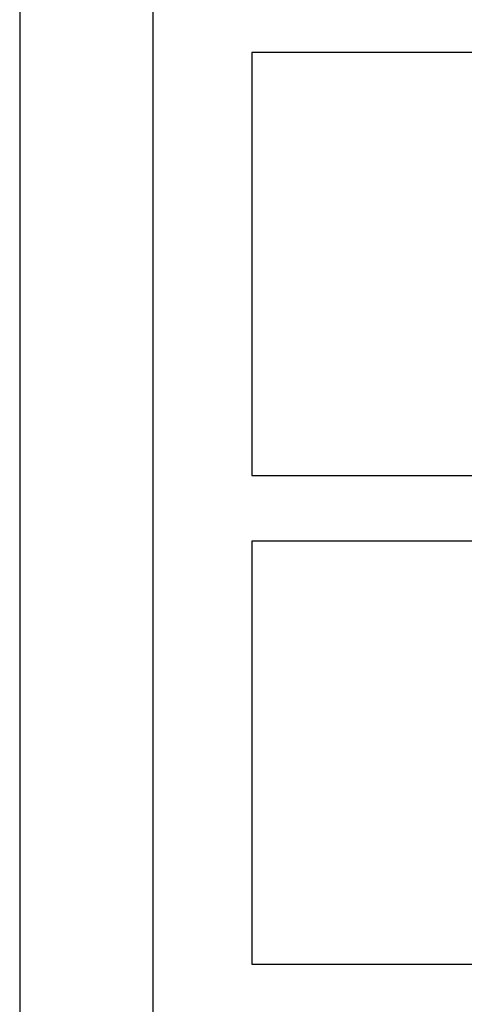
# Model space of a CAD drawing. Header units: inches. Extents: x 24 to 1128, y -69 to 748.
# Tile 168 of 256: x 171.41 to 172.76, y 403.95 to 406.93. Entities that reach past the tile are written whole.
import ezdxf

# ---------------------------------------------------------------- set-up
doc = ezdxf.new("R2010")
doc.units = ezdxf.units.IN
doc.header["$LTSCALE"] = 32
doc.header["$MEASUREMENT"] = 0
doc.layers.add('Visible (ANSI)', color=7, linetype='Continuous', lineweight=30)

msp = doc.modelspace()

# ---------------------------------------------------------------- linework, layer by layer
at = {"layer": 'Visible (ANSI)'}
for p, q in [((171.41445, 407.70453), (171.41445, 400.2456)), ((171.81733, 400.2456), (171.81733, 407.70453)), ((173.67644, 406.83067), (172.11533, 406.83067)), ((172.11533, 406.83067), (172.11533, 405.55146)), ((172.11533, 405.55146), (173.18364, 405.55146)), ((173.17688, 405.35334), (172.11533, 405.35334)), ((172.11533, 405.35334), (172.11533, 404.07412)), ((172.11533, 404.07412), (173.63219, 404.07412))]:
    msp.add_line(p, q, dxfattribs=at)

doc.saveas('drawing.dxf')
